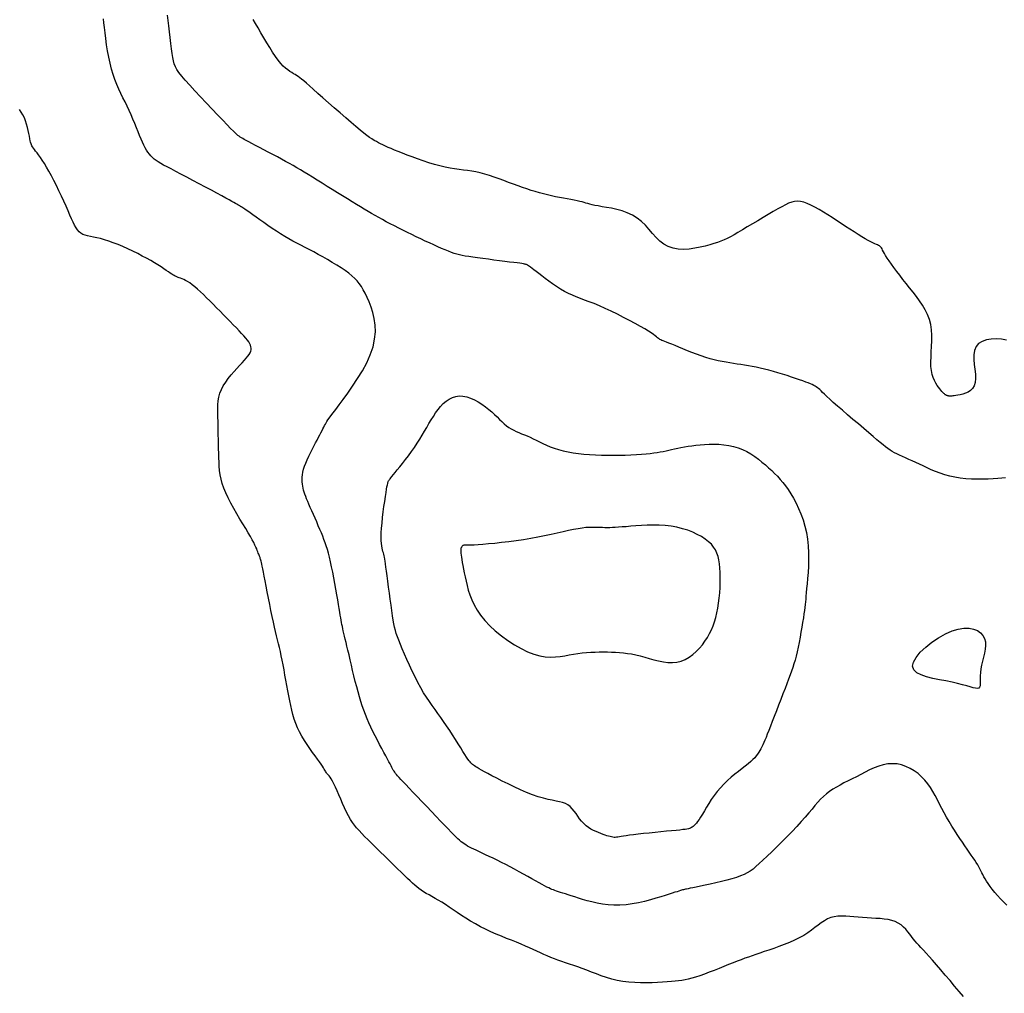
# Model space of a CAD drawing. Header units: millimetres. Extents: x 32690613 to 32693367, y 5343692 to 5344708.
# Tile 251 of 256: x 32692617 to 32692631, y 5344022 to 5344036. Entities that reach past the tile are written whole.
import ezdxf

# ---------------------------------------------------------------- set-up
doc = ezdxf.new("R2010")
doc.units = ezdxf.units.MM
doc.header["$LTSCALE"] = 20
for name, color, linetype in [('02-DGM_HL_492.50', 92, 'Continuous'), ('02-DGM_HL_493.00', 102, 'Continuous'), ('02-DGM_HL_493.50', 112, 'Continuous'), ('02-DGM_HL_494.00', 122, 'Continuous')]:
    doc.layers.add(name, color=color, linetype=linetype)

msp = doc.modelspace()

# ---------------------------------------------------------------- linework, layer by layer
at = {"layer": '02-DGM_HL_492.50', "elevation": 492.5, "flags": 128}
msp.add_lwpolyline([(32692630.236, 5344022.338), (32692630.175, 5344022.409), (32692630.11, 5344022.485), (32692630.044, 5344022.563), (32692629.977, 5344022.642), (32692629.913, 5344022.717), (32692629.851, 5344022.789), (32692629.795, 5344022.853), (32692629.746, 5344022.908), (32692629.702, 5344022.956), (32692629.664, 5344022.998), (32692629.63, 5344023.034), (32692629.6, 5344023.067), (32692629.572, 5344023.098), (32692629.546, 5344023.128), (32692629.52, 5344023.16), (32692629.495, 5344023.192), (32692629.469, 5344023.227), (32692629.441, 5344023.261), (32692629.412, 5344023.295), (32692629.38, 5344023.327), (32692629.345, 5344023.357), (32692629.306, 5344023.383), (32692629.262, 5344023.404), (32692629.214, 5344023.421), (32692629.162, 5344023.433), (32692629.106, 5344023.441), (32692629.047, 5344023.447), (32692628.986, 5344023.451), (32692628.924, 5344023.454), (32692628.861, 5344023.457), (32692628.798, 5344023.461), (32692628.736, 5344023.466), (32692628.674, 5344023.472), (32692628.614, 5344023.478), (32692628.556, 5344023.482), (32692628.5, 5344023.484), (32692628.445, 5344023.482), (32692628.393, 5344023.475), (32692628.344, 5344023.463), (32692628.297, 5344023.443), (32692628.252, 5344023.418), (32692628.208, 5344023.389), (32692628.164, 5344023.355), (32692628.117, 5344023.319), (32692628.068, 5344023.282), (32692628.015, 5344023.244), (32692627.957, 5344023.207), (32692627.893, 5344023.171), (32692627.824, 5344023.138), (32692627.752, 5344023.106), (32692627.678, 5344023.076), (32692627.604, 5344023.048), (32692627.531, 5344023.022), (32692627.46, 5344022.998), (32692627.394, 5344022.976), (32692627.333, 5344022.955), (32692627.276, 5344022.936), (32692627.222, 5344022.918), (32692627.17, 5344022.899), (32692627.118, 5344022.881), (32692627.065, 5344022.861), (32692627.01, 5344022.841), (32692626.95, 5344022.818), (32692626.886, 5344022.792), (32692626.819, 5344022.765), (32692626.749, 5344022.737), (32692626.678, 5344022.709), (32692626.608, 5344022.682), (32692626.54, 5344022.656), (32692626.475, 5344022.633), (32692626.415, 5344022.612), (32692626.361, 5344022.596), (32692626.311, 5344022.583), (32692626.264, 5344022.573), (32692626.218, 5344022.565), (32692626.171, 5344022.559), (32692626.122, 5344022.554), (32692626.069, 5344022.55), (32692626.01, 5344022.546), (32692625.945, 5344022.541), (32692625.872, 5344022.537), (32692625.795, 5344022.533), (32692625.714, 5344022.531), (32692625.631, 5344022.531), (32692625.546, 5344022.534), (32692625.462, 5344022.54), (32692625.378, 5344022.551), (32692625.298, 5344022.566), (32692625.219, 5344022.585), (32692625.144, 5344022.608), (32692625.07, 5344022.632), (32692624.999, 5344022.658), (32692624.93, 5344022.685), (32692624.864, 5344022.711), (32692624.799, 5344022.735), (32692624.737, 5344022.758), (32692624.676, 5344022.779), (32692624.618, 5344022.799), (32692624.561, 5344022.818), (32692624.505, 5344022.837), (32692624.452, 5344022.855), (32692624.4, 5344022.874), (32692624.349, 5344022.893), (32692624.299, 5344022.914), (32692624.251, 5344022.935), (32692624.201, 5344022.958), (32692624.151, 5344022.981), (32692624.1, 5344023.006), (32692624.045, 5344023.031), (32692623.988, 5344023.056), (32692623.927, 5344023.083), (32692623.861, 5344023.11), (32692623.791, 5344023.138), (32692623.719, 5344023.166), (32692623.644, 5344023.196), (32692623.569, 5344023.227), (32692623.493, 5344023.26), (32692623.418, 5344023.295), (32692623.345, 5344023.332), (32692623.274, 5344023.371), (32692623.205, 5344023.411), (32692623.139, 5344023.452), (32692623.076, 5344023.494), (32692623.015, 5344023.535), (32692622.956, 5344023.574), (32692622.9, 5344023.612), (32692622.846, 5344023.648), (32692622.795, 5344023.68), (32692622.745, 5344023.709), (32692622.699, 5344023.736), (32692622.654, 5344023.762), (32692622.613, 5344023.785), (32692622.573, 5344023.808), (32692622.536, 5344023.831), (32692622.502, 5344023.853), (32692622.469, 5344023.876), (32692622.438, 5344023.899), (32692622.408, 5344023.925), (32692622.376, 5344023.953), (32692622.342, 5344023.985), (32692622.305, 5344024.021), (32692622.264, 5344024.062), (32692622.217, 5344024.108), (32692622.164, 5344024.16), (32692622.106, 5344024.217), (32692622.044, 5344024.278), (32692621.981, 5344024.34), (32692621.917, 5344024.402), (32692621.855, 5344024.462), (32692621.797, 5344024.52), (32692621.743, 5344024.573), (32692621.694, 5344024.62), (32692621.652, 5344024.663), (32692621.614, 5344024.703), (32692621.58, 5344024.742), (32692621.549, 5344024.78), (32692621.519, 5344024.821), (32692621.491, 5344024.864), (32692621.464, 5344024.913), (32692621.436, 5344024.967), (32692621.408, 5344025.027), (32692621.38, 5344025.088), (32692621.353, 5344025.151), (32692621.326, 5344025.212), (32692621.301, 5344025.271), (32692621.277, 5344025.324), (32692621.255, 5344025.371), (32692621.235, 5344025.409), (32692621.218, 5344025.44), (32692621.202, 5344025.464), (32692621.188, 5344025.483), (32692621.176, 5344025.498), (32692621.165, 5344025.51), (32692621.156, 5344025.52), (32692621.148, 5344025.53), (32692621.141, 5344025.54), (32692621.134, 5344025.551), (32692621.127, 5344025.564), (32692621.119, 5344025.58), (32692621.108, 5344025.599), (32692621.093, 5344025.622), (32692621.075, 5344025.651), (32692621.052, 5344025.684), (32692621.023, 5344025.724), (32692620.989, 5344025.769), (32692620.952, 5344025.819), (32692620.914, 5344025.873), (32692620.874, 5344025.93), (32692620.836, 5344025.989), (32692620.799, 5344026.05), (32692620.765, 5344026.111), (32692620.736, 5344026.172), (32692620.711, 5344026.234), (32692620.689, 5344026.296), (32692620.67, 5344026.359), (32692620.654, 5344026.423), (32692620.639, 5344026.489), (32692620.625, 5344026.556), (32692620.611, 5344026.626), (32692620.598, 5344026.699), (32692620.585, 5344026.773), (32692620.571, 5344026.848), (32692620.558, 5344026.922), (32692620.545, 5344026.996), (32692620.532, 5344027.067), (32692620.518, 5344027.135), (32692620.505, 5344027.199), (32692620.492, 5344027.259), (32692620.479, 5344027.316), (32692620.466, 5344027.371), (32692620.452, 5344027.426), (32692620.439, 5344027.483), (32692620.424, 5344027.543), (32692620.409, 5344027.608), (32692620.393, 5344027.679), (32692620.376, 5344027.759), (32692620.358, 5344027.844), (32692620.34, 5344027.932), (32692620.323, 5344028.021), (32692620.306, 5344028.109), (32692620.289, 5344028.192), (32692620.275, 5344028.269), (32692620.262, 5344028.336), (32692620.251, 5344028.393), (32692620.242, 5344028.439), (32692620.234, 5344028.476), (32692620.228, 5344028.506), (32692620.222, 5344028.529), (32692620.218, 5344028.548), (32692620.214, 5344028.563), (32692620.21, 5344028.576), (32692620.206, 5344028.587), (32692620.203, 5344028.599), (32692620.198, 5344028.61), (32692620.194, 5344028.622), (32692620.189, 5344028.634), (32692620.183, 5344028.648), (32692620.177, 5344028.663), (32692620.171, 5344028.68), (32692620.163, 5344028.699), (32692620.154, 5344028.722), (32692620.143, 5344028.748), (32692620.129, 5344028.778), (32692620.112, 5344028.813), (32692620.091, 5344028.853), (32692620.066, 5344028.899), (32692620.035, 5344028.953), (32692619.999, 5344029.013), (32692619.958, 5344029.079), (32692619.915, 5344029.149), (32692619.871, 5344029.223), (32692619.827, 5344029.299), (32692619.784, 5344029.375), (32692619.746, 5344029.45), (32692619.712, 5344029.522), (32692619.685, 5344029.591), (32692619.663, 5344029.657), (32692619.647, 5344029.72), (32692619.635, 5344029.782), (32692619.626, 5344029.842), (32692619.62, 5344029.903), (32692619.617, 5344029.963), (32692619.614, 5344030.025), (32692619.612, 5344030.088), (32692619.611, 5344030.153), (32692619.61, 5344030.218), (32692619.608, 5344030.284), (32692619.607, 5344030.35), (32692619.606, 5344030.415), (32692619.605, 5344030.48), (32692619.603, 5344030.543), (32692619.6, 5344030.604), (32692619.599, 5344030.664), (32692619.598, 5344030.722), (32692619.6, 5344030.779), (32692619.605, 5344030.835), (32692619.615, 5344030.89), (32692619.63, 5344030.945), (32692619.65, 5344030.999), (32692619.678, 5344031.052), (32692619.712, 5344031.105), (32692619.749, 5344031.157), (32692619.789, 5344031.207), (32692619.831, 5344031.255), (32692619.872, 5344031.3), (32692619.911, 5344031.342), (32692619.947, 5344031.38), (32692619.979, 5344031.415), (32692620.006, 5344031.445), (32692620.028, 5344031.473), (32692620.046, 5344031.498), (32692620.059, 5344031.522), (32692620.069, 5344031.544), (32692620.074, 5344031.565), (32692620.075, 5344031.586), (32692620.072, 5344031.607), (32692620.066, 5344031.629), (32692620.055, 5344031.652), (32692620.04, 5344031.677), (32692620.021, 5344031.703), (32692619.998, 5344031.732), (32692619.971, 5344031.764), (32692619.939, 5344031.799), (32692619.903, 5344031.837), (32692619.864, 5344031.879), (32692619.821, 5344031.923), (32692619.776, 5344031.97), (32692619.729, 5344032.017), (32692619.681, 5344032.066), (32692619.632, 5344032.116), (32692619.583, 5344032.165), (32692619.534, 5344032.214), (32692619.487, 5344032.262), (32692619.44, 5344032.308), (32692619.395, 5344032.352), (32692619.351, 5344032.393), (32692619.31, 5344032.431), (32692619.27, 5344032.464), (32692619.234, 5344032.494), (32692619.2, 5344032.518), (32692619.168, 5344032.538), (32692619.139, 5344032.554), (32692619.113, 5344032.567), (32692619.09, 5344032.577), (32692619.068, 5344032.585), (32692619.049, 5344032.592), (32692619.032, 5344032.598), (32692619.017, 5344032.604), (32692619.004, 5344032.61), (32692618.99, 5344032.617), (32692618.976, 5344032.625), (32692618.96, 5344032.634), (32692618.942, 5344032.646), (32692618.921, 5344032.66), (32692618.896, 5344032.677), (32692618.865, 5344032.698), (32692618.83, 5344032.721), (32692618.79, 5344032.747), (32692618.745, 5344032.775), (32692618.696, 5344032.805), (32692618.642, 5344032.837), (32692618.584, 5344032.87), (32692618.522, 5344032.903), (32692618.457, 5344032.938), (32692618.388, 5344032.972), (32692618.318, 5344033.005), (32692618.247, 5344033.037), (32692618.177, 5344033.066), (32692618.109, 5344033.093), (32692618.043, 5344033.117), (32692617.982, 5344033.136), (32692617.925, 5344033.151), (32692617.873, 5344033.163), (32692617.825, 5344033.172), (32692617.782, 5344033.18), (32692617.743, 5344033.189), (32692617.708, 5344033.199), (32692617.676, 5344033.211), (32692617.648, 5344033.227), (32692617.623, 5344033.248), (32692617.6, 5344033.275), (32692617.578, 5344033.306), (32692617.557, 5344033.343), (32692617.536, 5344033.385), (32692617.514, 5344033.434), (32692617.49, 5344033.488), (32692617.464, 5344033.548), (32692617.435, 5344033.614), (32692617.403, 5344033.684), (32692617.369, 5344033.758), (32692617.334, 5344033.833), (32692617.298, 5344033.907), (32692617.262, 5344033.98), (32692617.226, 5344034.049), (32692617.191, 5344034.113), (32692617.157, 5344034.171), (32692617.126, 5344034.223), (32692617.096, 5344034.269), (32692617.069, 5344034.309), (32692617.044, 5344034.345), (32692617.021, 5344034.375), (32692617.001, 5344034.401), (32692616.984, 5344034.423), (32692616.97, 5344034.442), (32692616.958, 5344034.459), (32692616.949, 5344034.474), (32692616.941, 5344034.49), (32692616.935, 5344034.506), (32692616.929, 5344034.526), (32692616.924, 5344034.549), (32692616.918, 5344034.577), (32692616.912, 5344034.611), (32692616.905, 5344034.65), (32692616.896, 5344034.692), (32692616.886, 5344034.738), (32692616.873, 5344034.784), (32692616.858, 5344034.83), (32692616.841, 5344034.875), (32692616.82, 5344034.917), (32692616.796, 5344034.956), (32692616.769, 5344034.992)], dxfattribs=at)
at = {"layer": '02-DGM_HL_493.00', "elevation": 493, "flags": 128}
msp.add_lwpolyline([(32692630.855, 5344023.64), (32692630.808, 5344023.685), (32692630.764, 5344023.731), (32692630.722, 5344023.777), (32692630.683, 5344023.822), (32692630.647, 5344023.866), (32692630.615, 5344023.908), (32692630.587, 5344023.947), (32692630.564, 5344023.983), (32692630.544, 5344024.016), (32692630.527, 5344024.046), (32692630.512, 5344024.075), (32692630.499, 5344024.103), (32692630.485, 5344024.131), (32692630.471, 5344024.158), (32692630.456, 5344024.186), (32692630.439, 5344024.216), (32692630.419, 5344024.247), (32692630.397, 5344024.28), (32692630.373, 5344024.315), (32692630.347, 5344024.353), (32692630.318, 5344024.394), (32692630.288, 5344024.438), (32692630.255, 5344024.485), (32692630.22, 5344024.537), (32692630.183, 5344024.591), (32692630.146, 5344024.648), (32692630.107, 5344024.708), (32692630.069, 5344024.769), (32692630.032, 5344024.831), (32692629.995, 5344024.894), (32692629.96, 5344024.957), (32692629.928, 5344025.02), (32692629.896, 5344025.082), (32692629.865, 5344025.143), (32692629.834, 5344025.203), (32692629.801, 5344025.261), (32692629.766, 5344025.318), (32692629.728, 5344025.371), (32692629.686, 5344025.423), (32692629.639, 5344025.471), (32692629.588, 5344025.516), (32692629.533, 5344025.556), (32692629.475, 5344025.59), (32692629.415, 5344025.619), (32692629.352, 5344025.64), (32692629.288, 5344025.654), (32692629.223, 5344025.658), (32692629.158, 5344025.654), (32692629.092, 5344025.641), (32692629.027, 5344025.622), (32692628.962, 5344025.598), (32692628.897, 5344025.569), (32692628.833, 5344025.538), (32692628.77, 5344025.505), (32692628.708, 5344025.473), (32692628.648, 5344025.442), (32692628.589, 5344025.413), (32692628.531, 5344025.384), (32692628.476, 5344025.354), (32692628.423, 5344025.325), (32692628.372, 5344025.294), (32692628.324, 5344025.262), (32692628.28, 5344025.227), (32692628.238, 5344025.19), (32692628.198, 5344025.15), (32692628.158, 5344025.107), (32692628.118, 5344025.06), (32692628.076, 5344025.01), (32692628.03, 5344024.955), (32692627.98, 5344024.895), (32692627.923, 5344024.831), (32692627.86, 5344024.763), (32692627.791, 5344024.69), (32692627.719, 5344024.617), (32692627.645, 5344024.543), (32692627.572, 5344024.47), (32692627.501, 5344024.402), (32692627.435, 5344024.338), (32692627.375, 5344024.281), (32692627.322, 5344024.232), (32692627.276, 5344024.191), (32692627.234, 5344024.155), (32692627.193, 5344024.125), (32692627.151, 5344024.099), (32692627.107, 5344024.077), (32692627.057, 5344024.056), (32692627, 5344024.035), (32692626.933, 5344024.015), (32692626.86, 5344023.995), (32692626.783, 5344023.976), (32692626.703, 5344023.957), (32692626.625, 5344023.939), (32692626.551, 5344023.923), (32692626.483, 5344023.909), (32692626.424, 5344023.897), (32692626.376, 5344023.887), (32692626.339, 5344023.88), (32692626.309, 5344023.874), (32692626.287, 5344023.869), (32692626.27, 5344023.866), (32692626.255, 5344023.863), (32692626.243, 5344023.86), (32692626.23, 5344023.856), (32692626.216, 5344023.852), (32692626.199, 5344023.847), (32692626.178, 5344023.841), (32692626.152, 5344023.832), (32692626.121, 5344023.823), (32692626.083, 5344023.81), (32692626.038, 5344023.796), (32692625.983, 5344023.779), (32692625.92, 5344023.759), (32692625.849, 5344023.737), (32692625.771, 5344023.715), (32692625.688, 5344023.694), (32692625.601, 5344023.675), (32692625.512, 5344023.658), (32692625.423, 5344023.646), (32692625.335, 5344023.64), (32692625.249, 5344023.639), (32692625.166, 5344023.645), (32692625.086, 5344023.655), (32692625.009, 5344023.669), (32692624.937, 5344023.685), (32692624.868, 5344023.703), (32692624.804, 5344023.722), (32692624.745, 5344023.74), (32692624.691, 5344023.757), (32692624.642, 5344023.773), (32692624.597, 5344023.787), (32692624.557, 5344023.8), (32692624.521, 5344023.812), (32692624.488, 5344023.822), (32692624.459, 5344023.832), (32692624.433, 5344023.841), (32692624.409, 5344023.849), (32692624.388, 5344023.857), (32692624.366, 5344023.865), (32692624.344, 5344023.874), (32692624.32, 5344023.885), (32692624.293, 5344023.898), (32692624.262, 5344023.915), (32692624.225, 5344023.935), (32692624.182, 5344023.958), (32692624.133, 5344023.986), (32692624.079, 5344024.016), (32692624.021, 5344024.049), (32692623.961, 5344024.082), (32692623.898, 5344024.117), (32692623.834, 5344024.152), (32692623.77, 5344024.186), (32692623.707, 5344024.219), (32692623.645, 5344024.25), (32692623.584, 5344024.28), (32692623.526, 5344024.309), (32692623.47, 5344024.335), (32692623.418, 5344024.36), (32692623.369, 5344024.382), (32692623.325, 5344024.403), (32692623.285, 5344024.422), (32692623.25, 5344024.439), (32692623.218, 5344024.454), (32692623.189, 5344024.469), (32692623.163, 5344024.483), (32692623.138, 5344024.498), (32692623.115, 5344024.513), (32692623.093, 5344024.528), (32692623.071, 5344024.545), (32692623.048, 5344024.565), (32692623.023, 5344024.587), (32692622.996, 5344024.614), (32692622.964, 5344024.645), (32692622.928, 5344024.683), (32692622.885, 5344024.727), (32692622.835, 5344024.779), (32692622.778, 5344024.839), (32692622.715, 5344024.905), (32692622.648, 5344024.976), (32692622.579, 5344025.048), (32692622.511, 5344025.12), (32692622.444, 5344025.189), (32692622.383, 5344025.254), (32692622.328, 5344025.311), (32692622.282, 5344025.36), (32692622.243, 5344025.4), (32692622.211, 5344025.433), (32692622.185, 5344025.461), (32692622.165, 5344025.484), (32692622.148, 5344025.503), (32692622.134, 5344025.519), (32692622.123, 5344025.535), (32692622.113, 5344025.55), (32692622.103, 5344025.566), (32692622.093, 5344025.584), (32692622.083, 5344025.604), (32692622.071, 5344025.627), (32692622.057, 5344025.655), (32692622.04, 5344025.687), (32692622.02, 5344025.725), (32692621.996, 5344025.769), (32692621.969, 5344025.819), (32692621.939, 5344025.874), (32692621.908, 5344025.932), (32692621.876, 5344025.992), (32692621.843, 5344026.054), (32692621.812, 5344026.117), (32692621.782, 5344026.179), (32692621.754, 5344026.24), (32692621.728, 5344026.3), (32692621.704, 5344026.36), (32692621.682, 5344026.42), (32692621.661, 5344026.482), (32692621.64, 5344026.545), (32692621.62, 5344026.612), (32692621.601, 5344026.682), (32692621.581, 5344026.756), (32692621.561, 5344026.833), (32692621.542, 5344026.911), (32692621.523, 5344026.989), (32692621.505, 5344027.066), (32692621.487, 5344027.141), (32692621.471, 5344027.211), (32692621.456, 5344027.277), (32692621.442, 5344027.335), (32692621.429, 5344027.388), (32692621.418, 5344027.435), (32692621.407, 5344027.478), (32692621.398, 5344027.517), (32692621.39, 5344027.552), (32692621.382, 5344027.585), (32692621.376, 5344027.616), (32692621.37, 5344027.645), (32692621.364, 5344027.675), (32692621.359, 5344027.706), (32692621.353, 5344027.74), (32692621.347, 5344027.778), (32692621.34, 5344027.821), (32692621.332, 5344027.871), (32692621.323, 5344027.929), (32692621.311, 5344027.995), (32692621.299, 5344028.069), (32692621.285, 5344028.147), (32692621.27, 5344028.229), (32692621.254, 5344028.311), (32692621.238, 5344028.392), (32692621.222, 5344028.469), (32692621.207, 5344028.54), (32692621.192, 5344028.605), (32692621.177, 5344028.663), (32692621.162, 5344028.716), (32692621.147, 5344028.765), (32692621.131, 5344028.812), (32692621.114, 5344028.857), (32692621.096, 5344028.903), (32692621.077, 5344028.951), (32692621.056, 5344029.002), (32692621.033, 5344029.054), (32692621.01, 5344029.108), (32692620.986, 5344029.162), (32692620.963, 5344029.215), (32692620.94, 5344029.266), (32692620.919, 5344029.315), (32692620.899, 5344029.36), (32692620.882, 5344029.401), (32692620.866, 5344029.438), (32692620.853, 5344029.472), (32692620.842, 5344029.503), (32692620.832, 5344029.533), (32692620.824, 5344029.562), (32692620.817, 5344029.59), (32692620.812, 5344029.619), (32692620.807, 5344029.648), (32692620.804, 5344029.679), (32692620.803, 5344029.711), (32692620.804, 5344029.745), (32692620.808, 5344029.781), (32692620.814, 5344029.819), (32692620.824, 5344029.86), (32692620.837, 5344029.903), (32692620.854, 5344029.948), (32692620.874, 5344029.996), (32692620.897, 5344030.045), (32692620.921, 5344030.094), (32692620.945, 5344030.142), (32692620.97, 5344030.19), (32692620.994, 5344030.235), (32692621.017, 5344030.277), (32692621.037, 5344030.316), (32692621.055, 5344030.351), (32692621.071, 5344030.382), (32692621.086, 5344030.411), (32692621.1, 5344030.437), (32692621.112, 5344030.461), (32692621.123, 5344030.483), (32692621.134, 5344030.503), (32692621.145, 5344030.522), (32692621.157, 5344030.541), (32692621.171, 5344030.563), (32692621.189, 5344030.589), (32692621.213, 5344030.622), (32692621.243, 5344030.663), (32692621.281, 5344030.715), (32692621.329, 5344030.779), (32692621.388, 5344030.857), (32692621.453, 5344030.947), (32692621.523, 5344031.047), (32692621.594, 5344031.154), (32692621.662, 5344031.266), (32692621.723, 5344031.38), (32692621.775, 5344031.495), (32692621.814, 5344031.608), (32692621.837, 5344031.716), (32692621.847, 5344031.819), (32692621.844, 5344031.917), (32692621.831, 5344032.01), (32692621.811, 5344032.096), (32692621.786, 5344032.175), (32692621.758, 5344032.248), (32692621.729, 5344032.313), (32692621.701, 5344032.371), (32692621.674, 5344032.422), (32692621.647, 5344032.468), (32692621.618, 5344032.509), (32692621.587, 5344032.548), (32692621.552, 5344032.584), (32692621.512, 5344032.62), (32692621.467, 5344032.656), (32692621.415, 5344032.694), (32692621.358, 5344032.733), (32692621.297, 5344032.772), (32692621.233, 5344032.811), (32692621.166, 5344032.851), (32692621.099, 5344032.889), (32692621.032, 5344032.926), (32692620.967, 5344032.961), (32692620.905, 5344032.994), (32692620.844, 5344033.026), (32692620.786, 5344033.056), (32692620.728, 5344033.086), (32692620.671, 5344033.117), (32692620.613, 5344033.149), (32692620.555, 5344033.182), (32692620.496, 5344033.218), (32692620.436, 5344033.256), (32692620.374, 5344033.296), (32692620.314, 5344033.338), (32692620.255, 5344033.379), (32692620.199, 5344033.418), (32692620.147, 5344033.455), (32692620.101, 5344033.489), (32692620.061, 5344033.517), (32692620.029, 5344033.541), (32692620.003, 5344033.559), (32692619.984, 5344033.573), (32692619.969, 5344033.583), (32692619.958, 5344033.59), (32692619.951, 5344033.595), (32692619.945, 5344033.599), (32692619.941, 5344033.601), (32692619.937, 5344033.604), (32692619.933, 5344033.606), (32692619.928, 5344033.608), (32692619.924, 5344033.611), (32692619.918, 5344033.614), (32692619.912, 5344033.618), (32692619.904, 5344033.622), (32692619.895, 5344033.628), (32692619.885, 5344033.634), (32692619.871, 5344033.642), (32692619.853, 5344033.653), (32692619.83, 5344033.666), (32692619.8, 5344033.683), (32692619.762, 5344033.704), (32692619.715, 5344033.73), (32692619.656, 5344033.762), (32692619.587, 5344033.799), (32692619.508, 5344033.841), (32692619.423, 5344033.886), (32692619.335, 5344033.933), (32692619.245, 5344033.981), (32692619.157, 5344034.027), (32692619.074, 5344034.071), (32692618.999, 5344034.11), (32692618.933, 5344034.145), (32692618.876, 5344034.175), (32692618.827, 5344034.201), (32692618.785, 5344034.224), (32692618.749, 5344034.246), (32692618.718, 5344034.267), (32692618.691, 5344034.287), (32692618.666, 5344034.309), (32692618.644, 5344034.332), (32692618.623, 5344034.357), (32692618.603, 5344034.385), (32692618.583, 5344034.415), (32692618.564, 5344034.449), (32692618.545, 5344034.486), (32692618.526, 5344034.527), (32692618.505, 5344034.572), (32692618.484, 5344034.622), (32692618.462, 5344034.676), (32692618.438, 5344034.733), (32692618.414, 5344034.793), (32692618.389, 5344034.854), (32692618.362, 5344034.916), (32692618.335, 5344034.979), (32692618.306, 5344035.04), (32692618.277, 5344035.101), (32692618.247, 5344035.162), (32692618.218, 5344035.223), (32692618.188, 5344035.286), (32692618.16, 5344035.351), (32692618.132, 5344035.42), (32692618.107, 5344035.492), (32692618.083, 5344035.57), (32692618.062, 5344035.654), (32692618.044, 5344035.741), (32692618.027, 5344035.83), (32692618.013, 5344035.919), (32692618.001, 5344036.006), (32692617.991, 5344036.088), (32692617.982, 5344036.164), (32692617.974, 5344036.232), (32692617.968, 5344036.289)], dxfattribs=at)
msp.add_lwpolyline([(32692630.484, 5344027.012), (32692630.478, 5344026.961), (32692630.475, 5344026.914), (32692630.475, 5344026.87), (32692630.475, 5344026.832), (32692630.475, 5344026.798), (32692630.472, 5344026.771), (32692630.465, 5344026.751), (32692630.453, 5344026.738), (32692630.434, 5344026.732), (32692630.408, 5344026.734), (32692630.374, 5344026.741), (32692630.332, 5344026.753), (32692630.282, 5344026.768), (32692630.222, 5344026.785), (32692630.153, 5344026.804), (32692630.074, 5344026.822), (32692629.986, 5344026.839), (32692629.892, 5344026.856), (32692629.799, 5344026.875), (32692629.71, 5344026.897), (32692629.632, 5344026.924), (32692629.569, 5344026.957), (32692629.526, 5344026.998), (32692629.509, 5344027.048), (32692629.522, 5344027.109), (32692629.56, 5344027.176), (32692629.62, 5344027.248), (32692629.697, 5344027.321), (32692629.785, 5344027.391), (32692629.881, 5344027.455), (32692629.978, 5344027.51), (32692630.074, 5344027.552), (32692630.162, 5344027.579), (32692630.243, 5344027.592), (32692630.316, 5344027.591), (32692630.38, 5344027.579), (32692630.434, 5344027.557), (32692630.479, 5344027.527), (32692630.513, 5344027.489), (32692630.536, 5344027.445), (32692630.548, 5344027.397), (32692630.551, 5344027.345), (32692630.546, 5344027.291), (32692630.536, 5344027.235), (32692630.522, 5344027.178), (32692630.508, 5344027.121), (32692630.494, 5344027.066)], close=True, dxfattribs=at)
at = {"layer": '02-DGM_HL_493.50', "elevation": 493.5, "flags": 128}
msp.add_lwpolyline([(32692630.836, 5344029.736), (32692630.783, 5344029.732), (32692630.724, 5344029.728), (32692630.658, 5344029.724), (32692630.587, 5344029.72), (32692630.511, 5344029.718), (32692630.432, 5344029.718), (32692630.351, 5344029.72), (32692630.271, 5344029.724), (32692630.191, 5344029.733), (32692630.114, 5344029.745), (32692630.04, 5344029.761), (32692629.969, 5344029.781), (32692629.902, 5344029.803), (32692629.838, 5344029.828), (32692629.777, 5344029.854), (32692629.718, 5344029.881), (32692629.662, 5344029.908), (32692629.608, 5344029.933), (32692629.555, 5344029.957), (32692629.504, 5344029.98), (32692629.455, 5344030.001), (32692629.409, 5344030.021), (32692629.365, 5344030.041), (32692629.324, 5344030.06), (32692629.286, 5344030.078), (32692629.25, 5344030.096), (32692629.218, 5344030.115), (32692629.188, 5344030.134), (32692629.157, 5344030.156), (32692629.125, 5344030.18), (32692629.089, 5344030.209), (32692629.049, 5344030.242), (32692629.002, 5344030.282), (32692628.948, 5344030.328), (32692628.884, 5344030.382), (32692628.813, 5344030.442), (32692628.737, 5344030.506), (32692628.66, 5344030.572), (32692628.583, 5344030.637), (32692628.508, 5344030.701), (32692628.44, 5344030.76), (32692628.379, 5344030.814), (32692628.328, 5344030.859), (32692628.287, 5344030.898), (32692628.253, 5344030.93), (32692628.226, 5344030.956), (32692628.204, 5344030.978), (32692628.185, 5344030.996), (32692628.169, 5344031.011), (32692628.153, 5344031.024), (32692628.137, 5344031.036), (32692628.12, 5344031.047), (32692628.101, 5344031.057), (32692628.078, 5344031.068), (32692628.052, 5344031.079), (32692628.021, 5344031.091), (32692627.986, 5344031.105), (32692627.944, 5344031.12), (32692627.895, 5344031.137), (32692627.841, 5344031.155), (32692627.782, 5344031.175), (32692627.72, 5344031.196), (32692627.655, 5344031.216), (32692627.59, 5344031.236), (32692627.524, 5344031.255), (32692627.46, 5344031.273), (32692627.398, 5344031.289), (32692627.338, 5344031.303), (32692627.28, 5344031.315), (32692627.223, 5344031.326), (32692627.168, 5344031.336), (32692627.114, 5344031.346), (32692627.061, 5344031.354), (32692627.008, 5344031.362), (32692626.955, 5344031.37), (32692626.902, 5344031.379), (32692626.849, 5344031.388), (32692626.794, 5344031.397), (32692626.739, 5344031.409), (32692626.681, 5344031.422), (32692626.622, 5344031.438), (32692626.56, 5344031.456), (32692626.495, 5344031.478), (32692626.429, 5344031.501), (32692626.363, 5344031.526), (32692626.298, 5344031.552), (32692626.235, 5344031.578), (32692626.176, 5344031.602), (32692626.122, 5344031.624), (32692626.075, 5344031.644), (32692626.035, 5344031.66), (32692626.001, 5344031.672), (32692625.974, 5344031.683), (32692625.952, 5344031.691), (32692625.934, 5344031.698), (32692625.919, 5344031.705), (32692625.906, 5344031.712), (32692625.895, 5344031.719), (32692625.884, 5344031.727), (32692625.872, 5344031.737), (32692625.858, 5344031.749), (32692625.839, 5344031.765), (32692625.815, 5344031.783), (32692625.783, 5344031.805), (32692625.742, 5344031.832), (32692625.69, 5344031.863), (32692625.627, 5344031.899), (32692625.554, 5344031.94), (32692625.474, 5344031.983), (32692625.388, 5344032.027), (32692625.3, 5344032.072), (32692625.211, 5344032.115), (32692625.125, 5344032.155), (32692625.043, 5344032.192), (32692624.967, 5344032.223), (32692624.897, 5344032.251), (32692624.832, 5344032.275), (32692624.771, 5344032.298), (32692624.713, 5344032.321), (32692624.657, 5344032.344), (32692624.601, 5344032.369), (32692624.545, 5344032.398), (32692624.488, 5344032.43), (32692624.432, 5344032.466), (32692624.375, 5344032.504), (32692624.321, 5344032.543), (32692624.269, 5344032.581), (32692624.221, 5344032.618), (32692624.177, 5344032.652), (32692624.139, 5344032.682), (32692624.108, 5344032.706), (32692624.082, 5344032.726), (32692624.061, 5344032.742), (32692624.044, 5344032.755), (32692624.03, 5344032.764), (32692624.019, 5344032.771), (32692624.01, 5344032.776), (32692624.003, 5344032.78), (32692623.995, 5344032.783), (32692623.986, 5344032.786), (32692623.974, 5344032.789), (32692623.958, 5344032.792), (32692623.936, 5344032.795), (32692623.907, 5344032.799), (32692623.869, 5344032.804), (32692623.821, 5344032.81), (32692623.761, 5344032.817), (32692623.693, 5344032.826), (32692623.618, 5344032.835), (32692623.539, 5344032.845), (32692623.459, 5344032.856), (32692623.38, 5344032.866), (32692623.306, 5344032.876), (32692623.239, 5344032.885), (32692623.18, 5344032.894), (32692623.13, 5344032.902), (32692623.085, 5344032.911), (32692623.045, 5344032.92), (32692623.007, 5344032.93), (32692622.969, 5344032.941), (32692622.931, 5344032.955), (32692622.889, 5344032.971), (32692622.842, 5344032.99), (32692622.792, 5344033.011), (32692622.737, 5344033.035), (32692622.68, 5344033.061), (32692622.62, 5344033.089), (32692622.558, 5344033.117), (32692622.495, 5344033.147), (32692622.431, 5344033.178), (32692622.368, 5344033.209), (32692622.304, 5344033.24), (32692622.241, 5344033.271), (32692622.18, 5344033.302), (32692622.119, 5344033.333), (32692622.06, 5344033.363), (32692622.003, 5344033.393), (32692621.947, 5344033.423), (32692621.895, 5344033.452), (32692621.843, 5344033.48), (32692621.793, 5344033.509), (32692621.742, 5344033.539), (32692621.689, 5344033.57), (32692621.635, 5344033.603), (32692621.577, 5344033.638), (32692621.515, 5344033.676), (32692621.449, 5344033.717), (32692621.379, 5344033.761), (32692621.306, 5344033.806), (32692621.232, 5344033.851), (32692621.159, 5344033.897), (32692621.086, 5344033.942), (32692621.017, 5344033.986), (32692620.951, 5344034.026), (32692620.89, 5344034.064), (32692620.833, 5344034.099), (32692620.779, 5344034.132), (32692620.726, 5344034.163), (32692620.674, 5344034.193), (32692620.622, 5344034.224), (32692620.567, 5344034.254), (32692620.51, 5344034.286), (32692620.449, 5344034.319), (32692620.385, 5344034.353), (32692620.32, 5344034.387), (32692620.256, 5344034.42), (32692620.195, 5344034.452), (32692620.137, 5344034.482), (32692620.086, 5344034.509), (32692620.041, 5344034.532), (32692620.005, 5344034.552), (32692619.977, 5344034.567), (32692619.955, 5344034.579), (32692619.939, 5344034.589), (32692619.927, 5344034.596), (32692619.919, 5344034.601), (32692619.913, 5344034.605), (32692619.908, 5344034.608), (32692619.903, 5344034.611), (32692619.897, 5344034.616), (32692619.887, 5344034.624), (32692619.873, 5344034.637), (32692619.852, 5344034.657), (32692619.822, 5344034.686), (32692619.783, 5344034.725), (32692619.732, 5344034.777), (32692619.669, 5344034.842), (32692619.596, 5344034.917), (32692619.517, 5344035), (32692619.434, 5344035.087), (32692619.351, 5344035.175), (32692619.272, 5344035.26), (32692619.199, 5344035.34), (32692619.136, 5344035.411), (32692619.085, 5344035.471), (32692619.046, 5344035.521), (32692619.016, 5344035.565), (32692618.994, 5344035.605), (32692618.979, 5344035.646), (32692618.967, 5344035.688), (32692618.958, 5344035.737), (32692618.95, 5344035.794), (32692618.94, 5344035.861), (32692618.931, 5344035.937), (32692618.92, 5344036.019), (32692618.91, 5344036.103), (32692618.9, 5344036.186), (32692618.89, 5344036.266), (32692618.881, 5344036.339)], dxfattribs=at)
msp.add_lwpolyline([(32692627.961, 5344027.796), (32692627.952, 5344027.739), (32692627.942, 5344027.675), (32692627.931, 5344027.607), (32692627.918, 5344027.535), (32692627.905, 5344027.462), (32692627.891, 5344027.39), (32692627.877, 5344027.32), (32692627.862, 5344027.254), (32692627.848, 5344027.193), (32692627.833, 5344027.137), (32692627.818, 5344027.084), (32692627.801, 5344027.032), (32692627.784, 5344026.979), (32692627.764, 5344026.924), (32692627.742, 5344026.865), (32692627.718, 5344026.8), (32692627.691, 5344026.729), (32692627.661, 5344026.653), (32692627.631, 5344026.573), (32692627.599, 5344026.492), (32692627.568, 5344026.411), (32692627.538, 5344026.333), (32692627.509, 5344026.259), (32692627.483, 5344026.192), (32692627.459, 5344026.132), (32692627.438, 5344026.08), (32692627.42, 5344026.034), (32692627.403, 5344025.994), (32692627.388, 5344025.959), (32692627.373, 5344025.927), (32692627.359, 5344025.899), (32692627.346, 5344025.872), (32692627.331, 5344025.846), (32692627.316, 5344025.821), (32692627.299, 5344025.796), (32692627.28, 5344025.77), (32692627.258, 5344025.744), (32692627.231, 5344025.717), (32692627.201, 5344025.688), (32692627.165, 5344025.657), (32692627.123, 5344025.624), (32692627.077, 5344025.588), (32692627.028, 5344025.549), (32692626.976, 5344025.508), (32692626.922, 5344025.464), (32692626.869, 5344025.418), (32692626.817, 5344025.368), (32692626.768, 5344025.316), (32692626.722, 5344025.261), (32692626.679, 5344025.205), (32692626.639, 5344025.148), (32692626.603, 5344025.091), (32692626.57, 5344025.037), (32692626.54, 5344024.986), (32692626.512, 5344024.939), (32692626.487, 5344024.897), (32692626.465, 5344024.862), (32692626.444, 5344024.833), (32692626.426, 5344024.809), (32692626.41, 5344024.79), (32692626.394, 5344024.775), (32692626.38, 5344024.763), (32692626.367, 5344024.754), (32692626.355, 5344024.746), (32692626.343, 5344024.74), (32692626.329, 5344024.735), (32692626.313, 5344024.73), (32692626.292, 5344024.725), (32692626.266, 5344024.721), (32692626.232, 5344024.717), (32692626.19, 5344024.712), (32692626.137, 5344024.706), (32692626.073, 5344024.7), (32692625.999, 5344024.693), (32692625.92, 5344024.685), (32692625.837, 5344024.677), (32692625.754, 5344024.669), (32692625.673, 5344024.66), (32692625.598, 5344024.652), (32692625.53, 5344024.644), (32692625.473, 5344024.636), (32692625.426, 5344024.629), (32692625.387, 5344024.623), (32692625.355, 5344024.618), (32692625.329, 5344024.613), (32692625.307, 5344024.61), (32692625.287, 5344024.608), (32692625.27, 5344024.607), (32692625.252, 5344024.607), (32692625.234, 5344024.609), (32692625.215, 5344024.613), (32692625.195, 5344024.618), (32692625.174, 5344024.624), (32692625.151, 5344024.631), (32692625.125, 5344024.64), (32692625.096, 5344024.65), (32692625.065, 5344024.661), (32692625.031, 5344024.674), (32692624.995, 5344024.689), (32692624.959, 5344024.705), (32692624.922, 5344024.725), (32692624.886, 5344024.747), (32692624.852, 5344024.773), (32692624.819, 5344024.803), (32692624.789, 5344024.836), (32692624.761, 5344024.872), (32692624.735, 5344024.909), (32692624.709, 5344024.946), (32692624.683, 5344024.982), (32692624.655, 5344025.016), (32692624.626, 5344025.046), (32692624.594, 5344025.071), (32692624.558, 5344025.09), (32692624.518, 5344025.104), (32692624.474, 5344025.115), (32692624.425, 5344025.125), (32692624.371, 5344025.136), (32692624.31, 5344025.148), (32692624.243, 5344025.164), (32692624.17, 5344025.186), (32692624.089, 5344025.215), (32692624.004, 5344025.249), (32692623.916, 5344025.287), (32692623.827, 5344025.327), (32692623.74, 5344025.369), (32692623.656, 5344025.411), (32692623.579, 5344025.45), (32692623.51, 5344025.486), (32692623.452, 5344025.517), (32692623.402, 5344025.544), (32692623.362, 5344025.566), (32692623.328, 5344025.586), (32692623.301, 5344025.602), (32692623.279, 5344025.615), (32692623.261, 5344025.627), (32692623.246, 5344025.638), (32692623.233, 5344025.647), (32692623.222, 5344025.657), (32692623.21, 5344025.669), (32692623.198, 5344025.683), (32692623.184, 5344025.701), (32692623.168, 5344025.724), (32692623.148, 5344025.753), (32692623.125, 5344025.789), (32692623.096, 5344025.834), (32692623.064, 5344025.885), (32692623.028, 5344025.943), (32692622.989, 5344026.004), (32692622.949, 5344026.068), (32692622.907, 5344026.132), (32692622.864, 5344026.197), (32692622.821, 5344026.259), (32692622.779, 5344026.318), (32692622.738, 5344026.376), (32692622.698, 5344026.432), (32692622.657, 5344026.488), (32692622.617, 5344026.546), (32692622.577, 5344026.607), (32692622.536, 5344026.671), (32692622.495, 5344026.741), (32692622.454, 5344026.816), (32692622.413, 5344026.896), (32692622.372, 5344026.979), (32692622.333, 5344027.062), (32692622.296, 5344027.144), (32692622.262, 5344027.222), (32692622.231, 5344027.295), (32692622.204, 5344027.361), (32692622.181, 5344027.419), (32692622.162, 5344027.469), (32692622.146, 5344027.516), (32692622.133, 5344027.56), (32692622.122, 5344027.605), (32692622.112, 5344027.654), (32692622.102, 5344027.708), (32692622.093, 5344027.77), (32692622.082, 5344027.842), (32692622.071, 5344027.922), (32692622.059, 5344028.006), (32692622.047, 5344028.093), (32692622.036, 5344028.179), (32692622.025, 5344028.262), (32692622.015, 5344028.339), (32692622.006, 5344028.406), (32692621.998, 5344028.463), (32692621.992, 5344028.51), (32692621.986, 5344028.547), (32692621.981, 5344028.578), (32692621.976, 5344028.604), (32692621.971, 5344028.626), (32692621.967, 5344028.646), (32692621.961, 5344028.666), (32692621.955, 5344028.686), (32692621.949, 5344028.709), (32692621.943, 5344028.735), (32692621.937, 5344028.766), (32692621.933, 5344028.802), (32692621.93, 5344028.844), (32692621.929, 5344028.894), (32692621.931, 5344028.952), (32692621.935, 5344029.019), (32692621.942, 5344029.092), (32692621.95, 5344029.17), (32692621.96, 5344029.25), (32692621.97, 5344029.328), (32692621.98, 5344029.402), (32692621.99, 5344029.469), (32692621.999, 5344029.527), (32692622.007, 5344029.574), (32692622.013, 5344029.61), (32692622.018, 5344029.638), (32692622.023, 5344029.657), (32692622.026, 5344029.671), (32692622.029, 5344029.681), (32692622.032, 5344029.687), (32692622.035, 5344029.693), (32692622.039, 5344029.698), (32692622.043, 5344029.704), (32692622.049, 5344029.713), (32692622.057, 5344029.724), (32692622.069, 5344029.739), (32692622.084, 5344029.758), (32692622.104, 5344029.783), (32692622.129, 5344029.814), (32692622.16, 5344029.851), (32692622.195, 5344029.895), (32692622.235, 5344029.944), (32692622.276, 5344029.997), (32692622.319, 5344030.053), (32692622.363, 5344030.111), (32692622.405, 5344030.171), (32692622.445, 5344030.23), (32692622.483, 5344030.289), (32692622.517, 5344030.346), (32692622.55, 5344030.403), (32692622.581, 5344030.458), (32692622.612, 5344030.512), (32692622.643, 5344030.564), (32692622.674, 5344030.615), (32692622.707, 5344030.664), (32692622.741, 5344030.711), (32692622.778, 5344030.755), (32692622.816, 5344030.796), (32692622.857, 5344030.832), (32692622.9, 5344030.862), (32692622.946, 5344030.885), (32692622.993, 5344030.9), (32692623.043, 5344030.907), (32692623.096, 5344030.904), (32692623.15, 5344030.893), (32692623.205, 5344030.875), (32692623.26, 5344030.85), (32692623.315, 5344030.821), (32692623.367, 5344030.787), (32692623.418, 5344030.752), (32692623.465, 5344030.715), (32692623.508, 5344030.678), (32692623.547, 5344030.642), (32692623.584, 5344030.607), (32692623.619, 5344030.572), (32692623.652, 5344030.54), (32692623.685, 5344030.509), (32692623.717, 5344030.482), (32692623.75, 5344030.457), (32692623.784, 5344030.435), (32692623.82, 5344030.416), (32692623.856, 5344030.399), (32692623.893, 5344030.383), (32692623.932, 5344030.367), (32692623.972, 5344030.351), (32692624.013, 5344030.335), (32692624.055, 5344030.317), (32692624.098, 5344030.296), (32692624.142, 5344030.274), (32692624.188, 5344030.251), (32692624.237, 5344030.228), (32692624.288, 5344030.204), (32692624.342, 5344030.181), (32692624.399, 5344030.16), (32692624.461, 5344030.14), (32692624.526, 5344030.123), (32692624.595, 5344030.108), (32692624.668, 5344030.095), (32692624.743, 5344030.085), (32692624.822, 5344030.076), (32692624.903, 5344030.07), (32692624.986, 5344030.065), (32692625.071, 5344030.061), (32692625.157, 5344030.06), (32692625.243, 5344030.059), (32692625.328, 5344030.06), (32692625.412, 5344030.062), (32692625.493, 5344030.065), (32692625.57, 5344030.07), (32692625.642, 5344030.074), (32692625.708, 5344030.08), (32692625.767, 5344030.086), (32692625.819, 5344030.093), (32692625.867, 5344030.1), (32692625.911, 5344030.107), (32692625.953, 5344030.115), (32692625.993, 5344030.124), (32692626.033, 5344030.133), (32692626.073, 5344030.142), (32692626.115, 5344030.151), (32692626.16, 5344030.161), (32692626.206, 5344030.17), (32692626.255, 5344030.179), (32692626.307, 5344030.188), (32692626.361, 5344030.196), (32692626.419, 5344030.203), (32692626.48, 5344030.21), (32692626.544, 5344030.214), (32692626.61, 5344030.217), (32692626.678, 5344030.218), (32692626.748, 5344030.216), (32692626.817, 5344030.21), (32692626.887, 5344030.201), (32692626.954, 5344030.186), (32692627.02, 5344030.167), (32692627.084, 5344030.142), (32692627.144, 5344030.113), (32692627.202, 5344030.079), (32692627.258, 5344030.042), (32692627.311, 5344030.003), (32692627.361, 5344029.962), (32692627.41, 5344029.921), (32692627.456, 5344029.88), (32692627.5, 5344029.84), (32692627.542, 5344029.8), (32692627.583, 5344029.759), (32692627.623, 5344029.716), (32692627.661, 5344029.671), (32692627.699, 5344029.622), (32692627.737, 5344029.569), (32692627.774, 5344029.511), (32692627.812, 5344029.447), (32692627.849, 5344029.377), (32692627.884, 5344029.302), (32692627.917, 5344029.223), (32692627.947, 5344029.138), (32692627.974, 5344029.05), (32692627.995, 5344028.959), (32692628.011, 5344028.864), (32692628.022, 5344028.767), (32692628.027, 5344028.669), (32692628.027, 5344028.571), (32692628.025, 5344028.477), (32692628.019, 5344028.386), (32692628.013, 5344028.301), (32692628.006, 5344028.224), (32692627.999, 5344028.156), (32692627.993, 5344028.098), (32692627.989, 5344028.049), (32692627.985, 5344028.006), (32692627.981, 5344027.967), (32692627.977, 5344027.928), (32692627.973, 5344027.889), (32692627.967, 5344027.845)], close=True, dxfattribs=at)
at = {"layer": '02-DGM_HL_494.00', "elevation": 494, "flags": 128}
msp.add_lwpolyline([(32692630.852, 5344031.702), (32692630.778, 5344031.716), (32692630.704, 5344031.721), (32692630.631, 5344031.718), (32692630.563, 5344031.706), (32692630.502, 5344031.685), (32692630.452, 5344031.653), (32692630.415, 5344031.61), (32692630.393, 5344031.557), (32692630.384, 5344031.495), (32692630.384, 5344031.428), (32692630.39, 5344031.357), (32692630.399, 5344031.286), (32692630.406, 5344031.218), (32692630.409, 5344031.154), (32692630.405, 5344031.098), (32692630.39, 5344031.051), (32692630.367, 5344031.014), (32692630.337, 5344030.984), (32692630.301, 5344030.962), (32692630.263, 5344030.945), (32692630.225, 5344030.932), (32692630.188, 5344030.924), (32692630.154, 5344030.917), (32692630.126, 5344030.913), (32692630.103, 5344030.909), (32692630.083, 5344030.906), (32692630.068, 5344030.905), (32692630.056, 5344030.904), (32692630.045, 5344030.903), (32692630.037, 5344030.904), (32692630.029, 5344030.905), (32692630.022, 5344030.906), (32692630.015, 5344030.907), (32692630.009, 5344030.909), (32692630.002, 5344030.911), (32692629.996, 5344030.914), (32692629.99, 5344030.917), (32692629.983, 5344030.92), (32692629.977, 5344030.924), (32692629.971, 5344030.929), (32692629.964, 5344030.934), (32692629.957, 5344030.94), (32692629.949, 5344030.948), (32692629.939, 5344030.959), (32692629.928, 5344030.971), (32692629.915, 5344030.987), (32692629.899, 5344031.006), (32692629.882, 5344031.03), (32692629.862, 5344031.057), (32692629.843, 5344031.089), (32692629.823, 5344031.125), (32692629.806, 5344031.167), (32692629.791, 5344031.214), (32692629.779, 5344031.267), (32692629.772, 5344031.326), (32692629.771, 5344031.392), (32692629.773, 5344031.462), (32692629.777, 5344031.537), (32692629.782, 5344031.614), (32692629.785, 5344031.693), (32692629.785, 5344031.773), (32692629.781, 5344031.851), (32692629.769, 5344031.927), (32692629.75, 5344031.999), (32692629.723, 5344032.069), (32692629.69, 5344032.136), (32692629.651, 5344032.201), (32692629.609, 5344032.265), (32692629.564, 5344032.327), (32692629.516, 5344032.388), (32692629.468, 5344032.449), (32692629.42, 5344032.509), (32692629.373, 5344032.569), (32692629.328, 5344032.628), (32692629.285, 5344032.684), (32692629.244, 5344032.737), (32692629.208, 5344032.787), (32692629.175, 5344032.833), (32692629.148, 5344032.874), (32692629.125, 5344032.909), (32692629.108, 5344032.94), (32692629.094, 5344032.965), (32692629.083, 5344032.986), (32692629.074, 5344033.004), (32692629.065, 5344033.019), (32692629.058, 5344033.03), (32692629.049, 5344033.04), (32692629.039, 5344033.048), (32692629.026, 5344033.055), (32692629.011, 5344033.062), (32692628.993, 5344033.069), (32692628.971, 5344033.079), (32692628.944, 5344033.091), (32692628.913, 5344033.106), (32692628.876, 5344033.125), (32692628.833, 5344033.15), (32692628.785, 5344033.179), (32692628.732, 5344033.211), (32692628.676, 5344033.247), (32692628.616, 5344033.285), (32692628.554, 5344033.325), (32692628.491, 5344033.367), (32692628.427, 5344033.409), (32692628.363, 5344033.451), (32692628.299, 5344033.492), (32692628.237, 5344033.531), (32692628.176, 5344033.568), (32692628.117, 5344033.601), (32692628.061, 5344033.63), (32692628.007, 5344033.653), (32692627.958, 5344033.67), (32692627.912, 5344033.681), (32692627.87, 5344033.684), (32692627.828, 5344033.681), (32692627.786, 5344033.671), (32692627.742, 5344033.656), (32692627.696, 5344033.634), (32692627.644, 5344033.607), (32692627.586, 5344033.574), (32692627.522, 5344033.537), (32692627.451, 5344033.496), (32692627.377, 5344033.452), (32692627.302, 5344033.407), (32692627.226, 5344033.361), (32692627.152, 5344033.318), (32692627.083, 5344033.277), (32692627.019, 5344033.239), (32692626.963, 5344033.207), (32692626.912, 5344033.179), (32692626.865, 5344033.155), (32692626.821, 5344033.134), (32692626.776, 5344033.115), (32692626.728, 5344033.097), (32692626.677, 5344033.08), (32692626.619, 5344033.062), (32692626.553, 5344033.045), (32692626.481, 5344033.028), (32692626.404, 5344033.013), (32692626.325, 5344033.003), (32692626.246, 5344032.998), (32692626.168, 5344033.001), (32692626.093, 5344033.013), (32692626.024, 5344033.037), (32692625.962, 5344033.071), (32692625.905, 5344033.116), (32692625.852, 5344033.168), (32692625.801, 5344033.225), (32692625.75, 5344033.284), (32692625.698, 5344033.342), (32692625.642, 5344033.397), (32692625.581, 5344033.445), (32692625.514, 5344033.486), (32692625.441, 5344033.519), (32692625.366, 5344033.546), (32692625.29, 5344033.567), (32692625.216, 5344033.584), (32692625.146, 5344033.597), (32692625.081, 5344033.607), (32692625.025, 5344033.617), (32692624.978, 5344033.626), (32692624.939, 5344033.634), (32692624.906, 5344033.643), (32692624.877, 5344033.651), (32692624.851, 5344033.659), (32692624.824, 5344033.667), (32692624.796, 5344033.675), (32692624.763, 5344033.683), (32692624.725, 5344033.691), (32692624.682, 5344033.7), (32692624.635, 5344033.708), (32692624.584, 5344033.718), (32692624.53, 5344033.727), (32692624.474, 5344033.738), (32692624.416, 5344033.749), (32692624.359, 5344033.761), (32692624.301, 5344033.775), (32692624.244, 5344033.789), (32692624.186, 5344033.805), (32692624.127, 5344033.822), (32692624.068, 5344033.84), (32692624.008, 5344033.86), (32692623.946, 5344033.881), (32692623.882, 5344033.904), (32692623.816, 5344033.929), (32692623.748, 5344033.954), (32692623.68, 5344033.98), (32692623.611, 5344034.006), (32692623.542, 5344034.03), (32692623.475, 5344034.052), (32692623.408, 5344034.072), (32692623.344, 5344034.089), (32692623.282, 5344034.102), (32692623.222, 5344034.113), (32692623.162, 5344034.121), (32692623.102, 5344034.129), (32692623.041, 5344034.136), (32692622.978, 5344034.145), (32692622.912, 5344034.157), (32692622.842, 5344034.171), (32692622.767, 5344034.189), (32692622.689, 5344034.211), (32692622.609, 5344034.235), (32692622.529, 5344034.262), (32692622.449, 5344034.289), (32692622.373, 5344034.316), (32692622.3, 5344034.343), (32692622.233, 5344034.369), (32692622.173, 5344034.393), (32692622.12, 5344034.414), (32692622.072, 5344034.435), (32692622.029, 5344034.453), (32692621.99, 5344034.471), (32692621.954, 5344034.488), (32692621.922, 5344034.504), (32692621.891, 5344034.52), (32692621.861, 5344034.536), (32692621.831, 5344034.553), (32692621.799, 5344034.573), (32692621.764, 5344034.596), (32692621.726, 5344034.624), (32692621.681, 5344034.658), (32692621.629, 5344034.699), (32692621.569, 5344034.749), (32692621.5, 5344034.807), (32692621.424, 5344034.873), (32692621.343, 5344034.944), (32692621.26, 5344035.017), (32692621.178, 5344035.089), (32692621.099, 5344035.159), (32692621.026, 5344035.224), (32692620.962, 5344035.282), (32692620.907, 5344035.33), (32692620.863, 5344035.369), (32692620.826, 5344035.401), (32692620.795, 5344035.426), (32692620.769, 5344035.447), (32692620.746, 5344035.464), (32692620.724, 5344035.479), (32692620.702, 5344035.492), (32692620.679, 5344035.505), (32692620.654, 5344035.52), (32692620.627, 5344035.537), (32692620.598, 5344035.558), (32692620.567, 5344035.583), (32692620.534, 5344035.614), (32692620.499, 5344035.651), (32692620.462, 5344035.696), (32692620.422, 5344035.75), (32692620.382, 5344035.811), (32692620.34, 5344035.878), (32692620.298, 5344035.947), (32692620.256, 5344036.018), (32692620.215, 5344036.089), (32692620.176, 5344036.157), (32692620.138, 5344036.221), (32692620.104, 5344036.279)], dxfattribs=at)
msp.add_lwpolyline([(32692624.108, 5344027.221), (32692624.192, 5344027.198), (32692624.271, 5344027.185), (32692624.346, 5344027.18), (32692624.416, 5344027.182), (32692624.484, 5344027.189), (32692624.549, 5344027.199), (32692624.613, 5344027.211), (32692624.675, 5344027.222), (32692624.737, 5344027.231), (32692624.799, 5344027.239), (32692624.86, 5344027.245), (32692624.92, 5344027.249), (32692624.98, 5344027.252), (32692625.04, 5344027.254), (32692625.098, 5344027.254), (32692625.156, 5344027.254), (32692625.214, 5344027.252), (32692625.271, 5344027.25), (32692625.328, 5344027.246), (32692625.385, 5344027.241), (32692625.443, 5344027.233), (32692625.502, 5344027.224), (32692625.562, 5344027.212), (32692625.625, 5344027.197), (32692625.689, 5344027.179), (32692625.754, 5344027.16), (32692625.821, 5344027.141), (32692625.888, 5344027.124), (32692625.955, 5344027.111), (32692626.021, 5344027.102), (32692626.086, 5344027.1), (32692626.149, 5344027.106), (32692626.21, 5344027.121), (32692626.268, 5344027.145), (32692626.323, 5344027.177), (32692626.375, 5344027.215), (32692626.424, 5344027.258), (32692626.469, 5344027.305), (32692626.511, 5344027.356), (32692626.549, 5344027.407), (32692626.583, 5344027.46), (32692626.614, 5344027.514), (32692626.641, 5344027.569), (32692626.665, 5344027.626), (32692626.686, 5344027.685), (32692626.703, 5344027.746), (32692626.719, 5344027.81), (32692626.732, 5344027.878), (32692626.743, 5344027.948), (32692626.752, 5344028.022), (32692626.759, 5344028.096), (32692626.763, 5344028.171), (32692626.766, 5344028.245), (32692626.767, 5344028.317), (32692626.765, 5344028.386), (32692626.762, 5344028.451), (32692626.756, 5344028.511), (32692626.747, 5344028.566), (32692626.736, 5344028.617), (32692626.719, 5344028.664), (32692626.699, 5344028.708), (32692626.672, 5344028.749), (32692626.64, 5344028.789), (32692626.6, 5344028.826), (32692626.553, 5344028.863), (32692626.5, 5344028.898), (32692626.439, 5344028.931), (32692626.374, 5344028.962), (32692626.303, 5344028.989), (32692626.227, 5344029.012), (32692626.148, 5344029.032), (32692626.066, 5344029.046), (32692625.981, 5344029.056), (32692625.895, 5344029.061), (32692625.809, 5344029.062), (32692625.724, 5344029.061), (32692625.642, 5344029.057), (32692625.564, 5344029.052), (32692625.491, 5344029.046), (32692625.425, 5344029.04), (32692625.367, 5344029.036), (32692625.315, 5344029.032), (32692625.269, 5344029.029), (32692625.228, 5344029.027), (32692625.19, 5344029.026), (32692625.155, 5344029.026), (32692625.122, 5344029.026), (32692625.089, 5344029.027), (32692625.055, 5344029.028), (32692625.02, 5344029.03), (32692624.983, 5344029.031), (32692624.943, 5344029.031), (32692624.899, 5344029.03), (32692624.851, 5344029.027), (32692624.798, 5344029.021), (32692624.739, 5344029.012), (32692624.673, 5344029), (32692624.602, 5344028.985), (32692624.524, 5344028.968), (32692624.442, 5344028.949), (32692624.354, 5344028.93), (32692624.261, 5344028.91), (32692624.164, 5344028.89), (32692624.064, 5344028.871), (32692623.96, 5344028.854), (32692623.854, 5344028.839), (32692623.749, 5344028.825), (32692623.648, 5344028.813), (32692623.551, 5344028.802), (32692623.461, 5344028.794), (32692623.381, 5344028.787), (32692623.312, 5344028.782), (32692623.256, 5344028.779), (32692623.212, 5344028.777), (32692623.179, 5344028.776), (32692623.154, 5344028.776), (32692623.136, 5344028.776), (32692623.123, 5344028.777), (32692623.114, 5344028.776), (32692623.108, 5344028.775), (32692623.101, 5344028.773), (32692623.096, 5344028.77), (32692623.09, 5344028.766), (32692623.085, 5344028.761), (32692623.081, 5344028.755), (32692623.077, 5344028.75), (32692623.074, 5344028.744), (32692623.071, 5344028.738), (32692623.068, 5344028.732), (32692623.067, 5344028.726), (32692623.065, 5344028.718), (32692623.065, 5344028.709), (32692623.065, 5344028.696), (32692623.066, 5344028.681), (32692623.068, 5344028.661), (32692623.071, 5344028.636), (32692623.076, 5344028.606), (32692623.081, 5344028.57), (32692623.087, 5344028.53), (32692623.095, 5344028.485), (32692623.104, 5344028.436), (32692623.114, 5344028.382), (32692623.126, 5344028.325), (32692623.14, 5344028.265), (32692623.155, 5344028.202), (32692623.173, 5344028.135), (32692623.195, 5344028.067), (32692623.223, 5344027.996), (32692623.256, 5344027.924), (32692623.298, 5344027.851), (32692623.348, 5344027.776), (32692623.408, 5344027.701), (32692623.479, 5344027.626), (32692623.558, 5344027.552), (32692623.645, 5344027.481), (32692623.737, 5344027.415), (32692623.831, 5344027.354), (32692623.925, 5344027.3), (32692624.019, 5344027.256)], close=True, dxfattribs=at)

doc.saveas('drawing.dxf')
